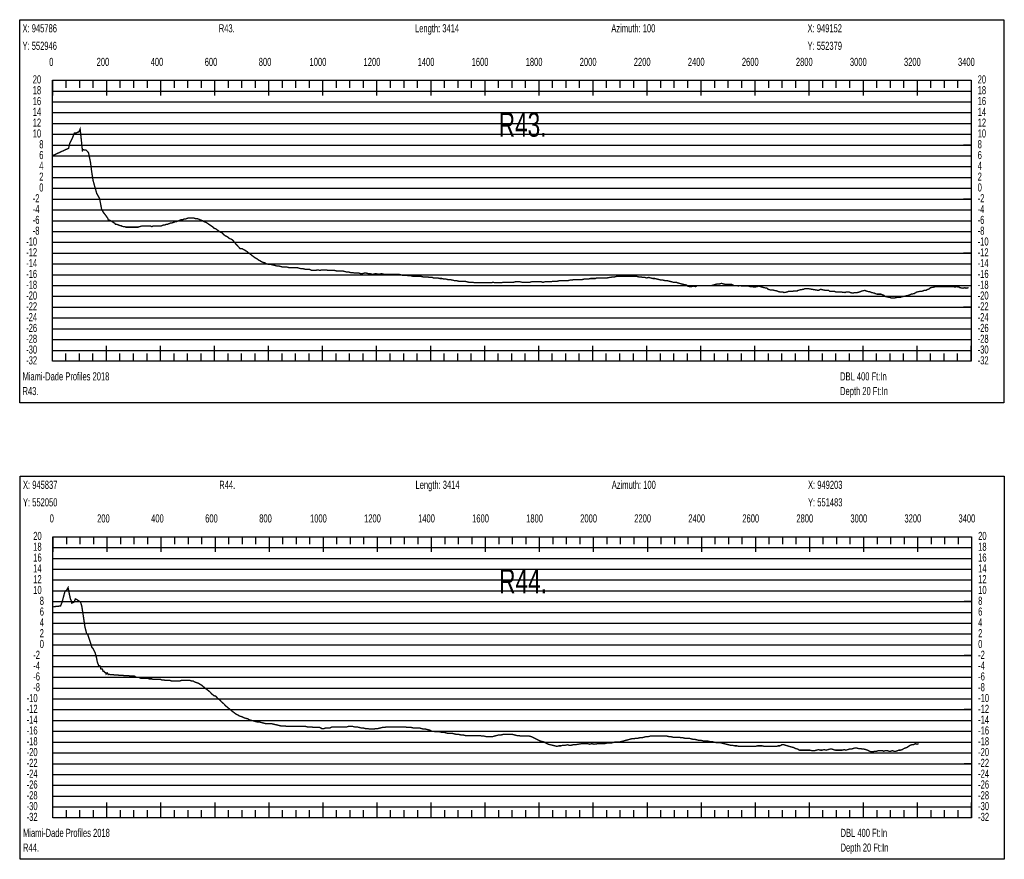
# Model space of a CAD drawing. Header units: inches. Extents: x 471865 to 538526, y 1054316 to 1102451.
# Tile 64 of 131: x 491361 to 495005, y 1079639 to 1082747. Entities that reach past the tile are written whole.
import ezdxf

# ---------------------------------------------------------------- set-up
doc = ezdxf.new("R2010")
doc.units = ezdxf.units.IN
doc.header["$MEASUREMENT"] = 0
for name, color, linetype in [('LABELS', 7, 'Continuous'), ('X_Gr1', 7, 'Continuous'), ('XSECTION', 7, 'Continuous')]:
    doc.layers.add(name, color=color, linetype=linetype)
doc.styles.get("Standard").update_dxf_attribs({"font": 'arial.ttf'})

msp = doc.modelspace()

# ---------------------------------------------------------------- linework, layer by layer
at = {"layer": 'X_Gr1', "color": 6, "linetype": 'Continuous', "lineweight": 18, "true_color": 0xff00ff, "transparency": 33554687, "const_width": 5}
for points in [[(491483.1, 1082243.9), (491483.1, 1082243.9), (491542, 1082270.9), (491546.1, 1082289.5), (491550.8, 1082298.4), (491556.4, 1082309.7), (491562.9, 1082327), (491571.9, 1082328.2), (491580, 1082332.2), (491584.6, 1082342), (491589.5, 1082297), (491593.1, 1082262.3), (491596.2, 1082266), (491600.7, 1082264.2), (491606.2, 1082264.7), (491611.3, 1082259.6), (491615.5, 1082254.9), (491622.8, 1082219.9), (491627.2, 1082185.3), (491632.4, 1082152), (491640.9, 1082121.3), (491646.2, 1082103.2), (491651.3, 1082094.4), (491656.8, 1082083.6), (491663.8, 1082047), (491668.8, 1082036.3), (491673.3, 1082030.3), (491681.4, 1082019.7), (491686.4, 1082012.4), (491688.9, 1082006.4), (491695.2, 1082003.8), (491701.5, 1082000.4), (491707.7, 1081996.6), (491713.8, 1081992.4), (491715.5, 1081988.9), (491721.9, 1081988.9), (491726.8, 1081986.9), (491731.5, 1081984.9), (491736.2, 1081984.9), (491738.4, 1081982.9), (491744.9, 1081980.9), (491749.2, 1081980.9), (491753.5, 1081978.9), (491757.8, 1081978.9), (491759.9, 1081978.9), (491766.6, 1081978.9), (491771.2, 1081978.9), (491776.1, 1081978.9), (491780.8, 1081978.9), (491783, 1081978.9), (491789.5, 1081978.9), (491794.2, 1081978.9), (491799, 1081978.9), (491803.4, 1081980.9), (491805.5, 1081980.9), (491812.2, 1081982.9), (491817.1, 1081982.9), (491821.2, 1081982.9), (491825.6, 1081982.9), (491830.5, 1081982.9), (491835.4, 1081982.9), (491840.4, 1081982.9), (491845.3, 1081982.9), (491849.8, 1081980.9), (491854.1, 1081982.9), (491858.8, 1081982.9), (491864, 1081982.9), (491869.1, 1081982.9), (491873.5, 1081982.9), (491878, 1081982.9), (491882.9, 1081982.9), (491888.1, 1081984.9), (491892.7, 1081986.9), (491897.3, 1081986.9), (491901.8, 1081988.9), (491906.4, 1081988.9), (491911.2, 1081990.9), (491915.9, 1081992.9), (491920.4, 1081994.9), (491925.5, 1081994.9), (491930.9, 1081996.9), (491935.9, 1081998.9), (491940.4, 1081998.9), (491944.9, 1082000.9), (491949.7, 1082002.9), (491954.6, 1082004.9), (491959.7, 1082006.9), (491964.6, 1082006.9), (491969.4, 1082008.9), (491974.2, 1082008.9), (491979.4, 1082010.9), (491984.9, 1082012.9), (491990.4, 1082012.9), (491995.7, 1082012.9), (492000.5, 1082012.9), (492005.3, 1082012.9), (492010.7, 1082010.9), (492016.5, 1082010.9), (492022.3, 1082008.9), (492027.5, 1082006.9), (492031.9, 1082004.9), (492037.3, 1082002.9), (492043.7, 1081998.9), (492050.2, 1081996.9), (492056.4, 1081992.9), (492062.1, 1081988.9), (492067.8, 1081984.9), (492074, 1081980.9), (492080.5, 1081974.9), (492086.4, 1081972.9), (492091.6, 1081968.9), (492097.1, 1081964.9), (492103, 1081960.9), (492108.1, 1081958.9), (492112.5, 1081954.9), (492116.9, 1081950.9), (492121.8, 1081946.9), (492126.5, 1081944.9), (492132.7, 1081940.9), (492137.1, 1081936.9), (492143.1, 1081934.9), (492149.6, 1081930.9), (492162.4, 1081914.9), (492170, 1081906.9), (492177.5, 1081898.9), (492184.7, 1081898.9), (492191.7, 1081894.9), (492199, 1081890.9), (492206.7, 1081884.9), (492214.6, 1081878.9), (492222.4, 1081872.9), (492230, 1081866.9), (492237.7, 1081862.9), (492245.5, 1081856.9), (492253.1, 1081852.9), (492260.5, 1081848.9), (492267.8, 1081846.9), (492275.2, 1081842.9), (492282.7, 1081840.9), (492290.5, 1081840.9), (492298.7, 1081838.9), (492306.6, 1081836.9), (492313.9, 1081834.9), (492321, 1081834.9), (492328.3, 1081832.9), (492336, 1081830.9), (492343.8, 1081830.9), (492351.4, 1081830.9), (492358.7, 1081828.9), (492365.7, 1081828.9), (492373, 1081828.9), (492380.4, 1081828.9), (492387.9, 1081828.9), (492395.7, 1081826.9), (492403.4, 1081824.9), (492410.7, 1081824.9), (492418.1, 1081822.9), (492425.9, 1081822.9), (492433.9, 1081822.9), (492441.6, 1081818.9), (492449, 1081818.9), (492456.1, 1081818.9), (492463.9, 1081820.9), (492472, 1081818.9), (492479.9, 1081820.9), (492490.7, 1081820.9), (492494.4, 1081820.9), (492502.1, 1081818.9), (492510.2, 1081818.9), (492518.2, 1081818.9), (492525.8, 1081818.9), (492533.2, 1081816.9), (492540.5, 1081816.9), (492548, 1081816.9), (492555.6, 1081816.9), (492563.4, 1081814.9), (492571.1, 1081812.9), (492578.5, 1081812.9), (492585.4, 1081810.9), (492592.7, 1081810.9), (492600.8, 1081808.9), (492609.1, 1081808.9), (492616.2, 1081808.9), (492622.6, 1081806.9), (492629.1, 1081806.9), (492636.4, 1081808.9), (492644, 1081808.9), (492651, 1081806.9), (492657.5, 1081806.9), (492663.9, 1081804.9), (492670.7, 1081804.9), (492677.8, 1081806.9), (492689, 1081804.9), (492692.7, 1081804.9), (492699.7, 1081806.9), (492707.1, 1081804.9), (492715.6, 1081804.9), (492724.1, 1081804.9), (492731.8, 1081804.9), (492738.9, 1081804.9), (492746, 1081804.9), (492753.8, 1081804.9), (492761.9, 1081804.9), (492770.1, 1081802.9), (492777.8, 1081800.9), (492785, 1081800.9), (492792.5, 1081800.9), (492800.5, 1081798.9), (492808.8, 1081798.9), (492816.7, 1081796.9), (492824.2, 1081796.9), (492831.5, 1081796.9), (492838.5, 1081796.9), (492845.9, 1081796.9), (492853.8, 1081794.9), (492861.9, 1081794.9), (492869.8, 1081794.9), (492877.3, 1081792.9), (492888.5, 1081792.9), (492892.3, 1081790.9), (492899.9, 1081790.9), (492907.8, 1081790.9), (492915.9, 1081788.9), (492923.7, 1081788.9), (492931, 1081786.9), (492938.2, 1081786.9), (492945.7, 1081784.9), (492953.8, 1081784.9), (492962.5, 1081782.9), (492970.7, 1081780.9), (492978.2, 1081780.9), (492985.3, 1081778.9), (492992.3, 1081778.9), (492999.7, 1081778.9), (493007.7, 1081778.9), (493015.6, 1081776.9), (493023.3, 1081774.9), (493030.6, 1081774.9), (493038, 1081774.9), (493045.5, 1081772.9), (493053.1, 1081772.9), (493060.8, 1081772.9), (493068.4, 1081772.9), (493076.1, 1081772.9), (493083.9, 1081772.9), (493094.5, 1081772.9), (493097.9, 1081772.9), (493105.1, 1081772.9), (493113, 1081774.9), (493121.1, 1081772.9), (493128.9, 1081772.9), (493136.2, 1081772.9), (493143, 1081772.9), (493150, 1081774.9), (493157.9, 1081774.9), (493166.5, 1081774.9), (493174.9, 1081774.9), (493182.1, 1081774.9), (493188.7, 1081774.9), (493195.7, 1081776.9), (493203.9, 1081776.9), (493212.6, 1081776.9), (493220.5, 1081774.9), (493227.6, 1081774.9), (493234.4, 1081774.9), (493241.7, 1081774.9), (493248.9, 1081774.9), (493255.8, 1081776.9), (493262.4, 1081776.9), (493269.2, 1081776.9), (493276.4, 1081776.9), (493283.7, 1081776.9), (493290.8, 1081776.9), (493297.8, 1081774.9), (493305.1, 1081776.9), (493312.8, 1081776.9), (493320.6, 1081776.9), (493327.9, 1081776.9), (493335.1, 1081778.9), (493342.6, 1081778.9), (493350.5, 1081778.9), (493358.5, 1081780.9), (493366.3, 1081780.9), (493374.1, 1081780.9), (493382.2, 1081780.9), (493390, 1081780.9), (493397.2, 1081782.9), (493404.4, 1081782.9), (493412.1, 1081784.9), (493420.1, 1081784.9), (493428, 1081784.9), (493435.6, 1081784.9), (493442.8, 1081784.9), (493450.2, 1081786.9), (493457.9, 1081786.9), (493465.7, 1081786.9), (493473.3, 1081788.9), (493480.7, 1081788.9), (493491.8, 1081788.9), (493495.4, 1081790.9), (493502.5, 1081790.9), (493510.1, 1081790.9), (493517.9, 1081790.9), (493526, 1081790.9), (493533.9, 1081790.9), (493544.8, 1081792.9), (493548.2, 1081792.9), (493555.3, 1081794.9), (493563.1, 1081794.9), (493570.9, 1081796.9), (493581.4, 1081796.9), (493584.9, 1081796.9), (493592, 1081796.9), (493599.3, 1081796.9), (493606.8, 1081796.9), (493614.3, 1081796.9), (493622, 1081796.9), (493629.2, 1081796.9), (493636.3, 1081796.9), (493644, 1081796.9), (493652, 1081794.9), (493659.9, 1081794.9), (493667.3, 1081792.9), (493674.6, 1081792.9), (493681.9, 1081790.9), (493689.2, 1081792.9), (493696.6, 1081790.9), (493704.2, 1081788.9), (493712, 1081788.9), (493720, 1081786.9), (493727.7, 1081784.9), (493735.1, 1081782.9), (493742.1, 1081782.9), (493749.4, 1081780.9), (493757.4, 1081780.9), (493765.6, 1081778.9), (493773.4, 1081776.9), (493780.2, 1081774.9), (493791.1, 1081774.9), (493795.1, 1081772.9), (493802.8, 1081770.9), (493810.4, 1081768.9), (493817.9, 1081766.9), (493828.7, 1081764.9), (493832.5, 1081760.9), (493840.1, 1081758.9), (493847.6, 1081758.9), (493854.8, 1081760.9), (493862.1, 1081758.9), (493869.7, 1081762.9), (493877.2, 1081762.9), (493884.6, 1081762.9), (493891.9, 1081762.9), (493899.3, 1081762.9), (493906.7, 1081762.9), (493914.2, 1081762.9), (493921.6, 1081762.9), (493928.7, 1081764.9), (493936, 1081766.9), (493943.7, 1081768.9), (493951.1, 1081768.9), (493958.3, 1081770.9), (493965.8, 1081768.9), (493973.5, 1081766.9), (493981, 1081766.9), (493988.2, 1081766.9), (493995.7, 1081766.9), (494003.8, 1081762.9), (494016.2, 1081762.9), (494020.1, 1081760.9), (494027.3, 1081762.9), (494034.5, 1081760.9), (494041.7, 1081760.9), (494053.5, 1081760.9), (494057.6, 1081760.9), (494065.1, 1081758.9), (494072, 1081758.9), (494078.8, 1081756.9), (494090.2, 1081758.9), (494094.5, 1081760.9), (494102.4, 1081758.9), (494109.8, 1081756.9), (494116.6, 1081754.9), (494127.1, 1081752.9), (494130.8, 1081748.9), (494138, 1081746.9), (494148.8, 1081746.9), (494152.6, 1081744.9), (494163.9, 1081742.9), (494167.6, 1081740.9), (494175, 1081738.9), (494186, 1081738.9), (494189.9, 1081736.9), (494201.4, 1081738.9), (494205.1, 1081740.9), (494212.1, 1081740.9), (494219.4, 1081740.9), (494227, 1081742.9), (494238.4, 1081742.9), (494242.1, 1081744.9), (494249.4, 1081746.9), (494261.5, 1081748.9), (494266, 1081750.9), (494278.4, 1081750.9), (494281.9, 1081750.9), (494305, 1081746.9), (494317.8, 1081744.9), (494324.9, 1081748.9), (494342.8, 1081744.9), (494355.3, 1081744.9), (494359.2, 1081740.9), (494366.4, 1081740.9), (494377.2, 1081740.9), (494381.1, 1081738.9), (494392.9, 1081738.9), (494400.7, 1081738.9), (494415.8, 1081736.9), (494419.7, 1081738.9), (494431.4, 1081738.9), (494435.5, 1081736.9), (494443.1, 1081734.9), (494453.7, 1081736.9), (494461.2, 1081736.9), (494468.7, 1081738.9), (494479.1, 1081742.9), (494489.4, 1081744.9), (494492.9, 1081742.9), (494500, 1081740.9), (494510.5, 1081738.9), (494513.6, 1081736.9), (494523.7, 1081734.9), (494527.4, 1081732.9), (494534.9, 1081730.9), (494542.2, 1081730.9), (494548.7, 1081730.9), (494558.5, 1081726.9), (494562.4, 1081722.9), (494570.4, 1081720.9), (494582.1, 1081718.9), (494585.6, 1081716.9), (494596.1, 1081716.9), (494599.8, 1081716.9), (494607.5, 1081718.9), (494619.9, 1081718.9), (494623.8, 1081720.9), (494635, 1081722.9), (494641.9, 1081724.9), (494645.3, 1081724.9), (494656.1, 1081728.9), (494660, 1081730.9), (494671.4, 1081732.9), (494681.2, 1081738.9), (494691.2, 1081740.9), (494699.3, 1081740.9), (494707.7, 1081744.9), (494715.1, 1081744.9), (494718.3, 1081746.9), (494727.9, 1081750.9), (494731.5, 1081754.9), (494743.3, 1081756.9), (494750.8, 1081758.9), (494754.2, 1081758.9), (494764.3, 1081758.9), (494768, 1081758.9), (494780.1, 1081758.9), (494788.1, 1081758.9), (494791.8, 1081758.9), (494802.1, 1081758.9), (494805.6, 1081758.9), (494816.5, 1081758.9), (494823.7, 1081756.9), (494827.1, 1081758.9), (494837.4, 1081756.9), (494841, 1081754.9), (494852.1, 1081752.9), (494859.4, 1081754.9), (494862.8, 1081752.9), (494872.8, 1081754.9)], [(491484.9, 1080574.6), (491484.9, 1080574.6), (491485, 1080574), (491512.1, 1080576.6), (491517.8, 1080590.8), (491524.3, 1080615.7), (491528.7, 1080630.9), (491535, 1080635.9), (491540, 1080644.9), (491544.3, 1080622.3), (491548.9, 1080601.9), (491551.9, 1080596.3), (491554, 1080587), (491562.6, 1080591.7), (491566.9, 1080602.7), (491572.3, 1080600.5), (491578.1, 1080596.3), (491585.8, 1080592.1), (491590.6, 1080577), (491597.3, 1080533.7), (491602.2, 1080499.8), (491608.4, 1080475.9), (491612.4, 1080471.6), (491625.2, 1080433.2), (491628.4, 1080422.8), (491632.2, 1080419.2), (491640.1, 1080404), (491645.4, 1080383.7), (491647.8, 1080370.8), (491652.7, 1080357), (491659, 1080353.8), (491661.3, 1080343.2), (491666.4, 1080343.8), (491669.7, 1080335.1), (491672.8, 1080335.2), (491676.2, 1080330.5), (491679.5, 1080329.9), (491680.8, 1080324.8), (491685, 1080329.1), (491688.7, 1080322.8), (491691.1, 1080323.3), (491697.4, 1080322.8), (491703.8, 1080322.3), (491710.1, 1080321.8), (491716.4, 1080321.3), (491722.7, 1080320.9), (491729.1, 1080320.4), (491735.4, 1080320), (491741.7, 1080319.6), (491748.1, 1080319.2), (491754.4, 1080318.8), (491760.7, 1080318.4), (491767.1, 1080318.1), (491773.4, 1080317.7), (491779.7, 1080317.3), (491785.4, 1080317), (491792.5, 1080313), (491796.4, 1080313), (491800.6, 1080313), (491805, 1080311), (491809.4, 1080309), (491813.6, 1080309), (491817.6, 1080309), (491821.5, 1080309), (491825.8, 1080309), (491830.2, 1080309), (491834.9, 1080309), (491840, 1080307), (491845.1, 1080307), (491850.1, 1080307), (491854.9, 1080305), (491859.5, 1080305), (491863.8, 1080305), (491868.3, 1080305), (491873, 1080305), (491877.7, 1080305), (491882, 1080305), (491886.5, 1080303), (491890.9, 1080303), (491895.4, 1080303), (491899.9, 1080301), (491904.4, 1080301), (491908.8, 1080301), (491913, 1080301), (491917.6, 1080301), (491922.7, 1080299), (491928, 1080299), (491933.3, 1080299), (491938, 1080299), (491942.5, 1080299), (491947.3, 1080299), (491952.6, 1080299), (491958.5, 1080301), (491964.1, 1080301), (491969.4, 1080301), (491974.5, 1080301), (491979.7, 1080301), (491985.4, 1080301), (491991.2, 1080301), (491997, 1080299), (492003, 1080299), (492009.2, 1080295), (492015.4, 1080293), (492021.7, 1080291), (492028.2, 1080287), (492034.9, 1080283), (492041.8, 1080277), (492057, 1080265), (492064.7, 1080259), (492072.1, 1080251), (492079.1, 1080245), (492086.3, 1080243), (492093.5, 1080235), (492101.1, 1080229), (492108.7, 1080221), (492116, 1080215), (492123.4, 1080207), (492130.6, 1080201), (492137.8, 1080195), (492145.1, 1080189), (492152.8, 1080183), (492160.7, 1080177), (492168.2, 1080173), (492175.7, 1080169), (492183.1, 1080167), (492190.4, 1080163), (492197.6, 1080161), (492204.7, 1080159), (492212.1, 1080155), (492219.5, 1080153), (492226.7, 1080151), (492234.2, 1080149), (492241.9, 1080147), (492249.5, 1080147), (492256.7, 1080145), (492264.1, 1080143), (492272.2, 1080141), (492286.6, 1080141), (492293.3, 1080141), (492301.1, 1080139), (492310, 1080137), (492318.5, 1080135), (492326.2, 1080133), (492333.9, 1080133), (492341.3, 1080133), (492348.7, 1080131), (492356.3, 1080131), (492364.4, 1080131), (492372.5, 1080131), (492380.1, 1080131), (492387.7, 1080131), (492395.3, 1080131), (492403, 1080131), (492410.9, 1080131), (492418.4, 1080131), (492425.7, 1080129), (492433.3, 1080129), (492441.3, 1080129), (492449.3, 1080127), (492456.6, 1080127), (492463.7, 1080127), (492471, 1080127), (492478.9, 1080123), (492486.8, 1080123), (492493.9, 1080125), (492501.2, 1080125), (492509, 1080125), (492517.1, 1080129), (492525.1, 1080129), (492532.6, 1080129), (492540.1, 1080129), (492547.6, 1080129), (492555.5, 1080129), (492563.6, 1080129), (492571.1, 1080129), (492578.1, 1080131), (492585.2, 1080131), (492593, 1080131), (492601, 1080129), (492609.4, 1080129), (492617.9, 1080127), (492625.5, 1080125), (492632.4, 1080125), (492639.8, 1080123), (492647.9, 1080123), (492656.4, 1080121), (492664.3, 1080121), (492671.6, 1080121), (492679.2, 1080123), (492687.2, 1080123), (492695.2, 1080125), (492703, 1080127), (492710.9, 1080127), (492718.6, 1080129), (492726, 1080129), (492733.5, 1080129), (492741.1, 1080129), (492749.2, 1080129), (492757.1, 1080129), (492764.4, 1080129), (492771.8, 1080129), (492779.7, 1080129), (492788, 1080129), (492796.1, 1080127), (492803.7, 1080127), (492810.8, 1080127), (492817.9, 1080125), (492825.5, 1080125), (492833.4, 1080125), (492841, 1080125), (492848.2, 1080123), (492855.3, 1080121), (492862.8, 1080121), (492870.8, 1080119), (492878.6, 1080117), (492886.1, 1080113), (492893.3, 1080113), (492900.2, 1080111), (492907.5, 1080111), (492915.3, 1080111), (492923.4, 1080109), (492931.3, 1080109), (492939, 1080107), (492946.9, 1080105), (492954.8, 1080105), (492962.8, 1080105), (492970.9, 1080103), (492979.2, 1080101), (492987.3, 1080101), (492994.9, 1080099), (493002.6, 1080099), (493010.4, 1080097), (493018.5, 1080097), (493026.7, 1080097), (493034.6, 1080097), (493042.2, 1080097), (493049.8, 1080097), (493057.3, 1080097), (493064.8, 1080097), (493072, 1080095), (493079.7, 1080095), (493087.8, 1080093), (493095.9, 1080093), (493103.3, 1080093), (493110.6, 1080093), (493117.9, 1080095), (493125.4, 1080097), (493133, 1080099), (493141.2, 1080099), (493149.3, 1080101), (493156.8, 1080101), (493163.6, 1080101), (493170.6, 1080101), (493178, 1080101), (493185.8, 1080101), (493193.9, 1080099), (493201.4, 1080097), (493208.5, 1080097), (493215.7, 1080095), (493223.4, 1080095), (493231.1, 1080095), (493239.1, 1080095), (493247.3, 1080095), (493255.4, 1080093), (493262.9, 1080089), (493270.6, 1080085), (493279, 1080081), (493287.3, 1080077), (493295.1, 1080075), (493302.2, 1080073), (493309.3, 1080069), (493316.8, 1080065), (493324.9, 1080063), (493333.3, 1080061), (493341.6, 1080059), (493349.3, 1080057), (493356.3, 1080059), (493363.4, 1080059), (493371.1, 1080061), (493379.5, 1080061), (493387.9, 1080063), (493395.3, 1080061), (493401.9, 1080061), (493408.8, 1080063), (493416.7, 1080063), (493440.7, 1080067), (493447.8, 1080067), (493455.3, 1080067), (493463.2, 1080067), (493470.9, 1080065), (493478.5, 1080067), (493486.3, 1080065), (493501.2, 1080067), (493508.6, 1080067), (493516.9, 1080067), (493525.5, 1080067), (493533.3, 1080069), (493540.9, 1080069), (493548.4, 1080069), (493555.9, 1080071), (493563.8, 1080073), (493571.9, 1080073), (493580, 1080073), (493587.8, 1080075), (493595.5, 1080077), (493603.1, 1080079), (493610.6, 1080081), (493618.2, 1080083), (493625.5, 1080085), (493632.9, 1080085), (493640.7, 1080087), (493648.5, 1080087), (493656.4, 1080089), (493664.1, 1080089), (493671.5, 1080091), (493678.8, 1080093), (493686.6, 1080093), (493694.5, 1080095), (493702.5, 1080095), (493710.6, 1080095), (493718.6, 1080095), (493726, 1080095), (493733, 1080095), (493740.2, 1080095), (493748.3, 1080095), (493756.7, 1080095), (493764.4, 1080093), (493771.3, 1080093), (493778.2, 1080091), (493793.8, 1080091), (493801.4, 1080091), (493808.5, 1080089), (493815.3, 1080089), (493822.5, 1080087), (493830.4, 1080087), (493838.6, 1080087), (493846.3, 1080085), (493853.3, 1080083), (493860.5, 1080083), (493868.2, 1080081), (493876.2, 1080079), (493884.2, 1080079), (493892, 1080077), (493899.2, 1080077), (493906.3, 1080077), (493913.9, 1080075), (493922.1, 1080075), (493930.4, 1080073), (493938.1, 1080071), (493945.3, 1080071), (493952.5, 1080071), (493960.1, 1080069), (493968, 1080067), (493976.2, 1080065), (493984.3, 1080063), (493991.9, 1080061), (493999.2, 1080061), (494007, 1080059), (494015.5, 1080059), (494023.7, 1080057), (494031.2, 1080057), (494038.4, 1080057), (494045.8, 1080057), (494053.4, 1080057), (494061.6, 1080057), (494069.7, 1080057), (494077, 1080057), (494083.7, 1080057), (494091.5, 1080059), (494100.1, 1080059), (494108.8, 1080059), (494116.5, 1080057), (494123.2, 1080057), (494130.2, 1080057), (494138.1, 1080057), (494146.6, 1080057), (494154.8, 1080057), (494161.9, 1080057), (494168.1, 1080059), (494174.5, 1080059), (494181.6, 1080063), (494188.9, 1080063), (494195.8, 1080061), (494202.5, 1080059), (494209.1, 1080057), (494216.3, 1080055), (494224.3, 1080053), (494232.2, 1080049), (494240, 1080047), (494247.2, 1080043), (494254.6, 1080043), (494262.8, 1080043), (494271, 1080043), (494278.6, 1080043), (494285.8, 1080043), (494293.6, 1080041), (494301.7, 1080041), (494309.8, 1080043), (494317.2, 1080045), (494324, 1080043), (494330.8, 1080043), (494338, 1080045), (494345.5, 1080043), (494352.9, 1080045), (494359.9, 1080047), (494366.5, 1080047), (494373.1, 1080045), (494380, 1080043), (494386.7, 1080043), (494392.9, 1080043), (494398.8, 1080043), (494405.4, 1080043), (494412.1, 1080045), (494418.9, 1080043), (494425.3, 1080045), (494432, 1080047), (494438.9, 1080047), (494445.7, 1080049), (494452, 1080051), (494458.3, 1080051), (494465.3, 1080049), (494472.5, 1080049), (494479.2, 1080047), (494485.8, 1080047), (494492.4, 1080045), (494499.3, 1080043), (494506.2, 1080039), (494512.6, 1080037), (494518.7, 1080037), (494524.9, 1080039), (494532, 1080039), (494539.1, 1080041), (494545.4, 1080041), (494554.4, 1080041), (494557.7, 1080039), (494565, 1080041), (494572.2, 1080041), (494578.5, 1080039), (494584.4, 1080039), (494590.6, 1080041), (494597.4, 1080039), (494603.8, 1080039), (494609.5, 1080041), (494615.1, 1080043), (494620.9, 1080043), (494627.3, 1080045), (494633.4, 1080049), (494638.8, 1080051), (494644.7, 1080053), (494650.7, 1080057), (494656.7, 1080061), (494662.9, 1080063), (494668.9, 1080063), (494675.4, 1080067), (494682, 1080065), (494688.1, 1080067)]]:
    msp.add_lwpolyline(points, dxfattribs=at)
at = {"layer": 'XSECTION', "color": 18, "linetype": 'Continuous', "true_color": 0x000000}
for points in [[(491360.9, 1082746.9), (495003.3, 1082746.9), (495003.3, 1081328.9), (491360.9, 1081328.9), (491360.9, 1082746.9)], [(491482.1, 1082522.9), (494882.1, 1082522.9), (494882.1, 1081482.9), (491482.1, 1081482.9), (491482.1, 1082522.9)], [(491482.1, 1082522.9), (491482.1, 1082466.5)], [(491482.1, 1082522.9), (491482.1, 1082466.5)], [(491482.1, 1082522.9), (491482.1, 1082494.9)], [(491482.1, 1082522.9), (491482.1, 1082494.9)], [(491532.1, 1082522.9), (491532.1, 1082494.9)], [(491582.1, 1082522.9), (491582.1, 1082494.9)], [(491632.1, 1082522.9), (491632.1, 1082494.9)], [(491682.1, 1082522.9), (491682.1, 1082466.5)], [(491682.1, 1082522.9), (491682.1, 1082494.9)], [(491732.1, 1082522.9), (491732.1, 1082494.9)], [(491782.1, 1082522.9), (491782.1, 1082494.9)], [(491832.1, 1082522.9), (491832.1, 1082494.9)], [(491882.1, 1082522.9), (491882.1, 1082466.5)], [(491882.1, 1082522.9), (491882.1, 1082494.9)], [(491932.1, 1082522.9), (491932.1, 1082494.9)], [(491982.1, 1082522.9), (491982.1, 1082494.9)], [(492032.1, 1082522.9), (492032.1, 1082494.9)], [(492082.1, 1082522.9), (492082.1, 1082466.5)], [(492082.1, 1082522.9), (492082.1, 1082494.9)], [(492132.1, 1082522.9), (492132.1, 1082494.9)], [(492182.1, 1082522.9), (492182.1, 1082494.9)], [(492232.1, 1082522.9), (492232.1, 1082494.9)], [(492282.1, 1082522.9), (492282.1, 1082466.5)], [(492282.1, 1082522.9), (492282.1, 1082494.9)], [(492332.1, 1082522.9), (492332.1, 1082494.9)], [(492382.1, 1082522.9), (492382.1, 1082494.9)], [(492432.1, 1082522.9), (492432.1, 1082494.9)], [(492482.1, 1082522.9), (492482.1, 1082466.5)], [(492482.1, 1082522.9), (492482.1, 1082494.9)], [(492532.1, 1082522.9), (492532.1, 1082494.9)], [(492582.1, 1082522.9), (492582.1, 1082494.9)], [(492632.1, 1082522.9), (492632.1, 1082494.9)], [(492682.1, 1082522.9), (492682.1, 1082466.5)], [(492682.1, 1082522.9), (492682.1, 1082494.9)], [(492732.1, 1082522.9), (492732.1, 1082494.9)], [(492782.1, 1082522.9), (492782.1, 1082494.9)], [(492832.1, 1082522.9), (492832.1, 1082494.9)], [(492882.1, 1082522.9), (492882.1, 1082466.5)], [(492882.1, 1082522.9), (492882.1, 1082494.9)], [(492932.1, 1082522.9), (492932.1, 1082494.9)], [(492982.1, 1082522.9), (492982.1, 1082494.9)], [(493032.1, 1082522.9), (493032.1, 1082494.9)], [(493082.1, 1082522.9), (493082.1, 1082466.5)], [(493082.1, 1082522.9), (493082.1, 1082494.9)], [(493132.1, 1082522.9), (493132.1, 1082494.9)], [(493182.1, 1082522.9), (493182.1, 1082494.9)], [(493232.1, 1082522.9), (493232.1, 1082494.9)], [(493282.1, 1082522.9), (493282.1, 1082466.5)], [(493282.1, 1082522.9), (493282.1, 1082494.9)], [(493332.1, 1082522.9), (493332.1, 1082494.9)], [(493382.1, 1082522.9), (493382.1, 1082494.9)], [(493432.1, 1082522.9), (493432.1, 1082494.9)], [(493482.1, 1082522.9), (493482.1, 1082466.5)], [(493482.1, 1082522.9), (493482.1, 1082494.9)], [(493532.1, 1082522.9), (493532.1, 1082494.9)], [(493582.1, 1082522.9), (493582.1, 1082494.9)], [(493632.1, 1082522.9), (493632.1, 1082494.9)], [(493682.1, 1082522.9), (493682.1, 1082466.5)], [(493682.1, 1082522.9), (493682.1, 1082494.9)], [(493732.1, 1082522.9), (493732.1, 1082494.9)], [(493782.1, 1082522.9), (493782.1, 1082494.9)], [(493832.1, 1082522.9), (493832.1, 1082494.9)], [(493882.1, 1082522.9), (493882.1, 1082466.5)], [(493882.1, 1082522.9), (493882.1, 1082494.9)], [(493932.1, 1082522.9), (493932.1, 1082494.9)], [(493982.1, 1082522.9), (493982.1, 1082494.9)], [(494032.1, 1082522.9), (494032.1, 1082494.9)], [(494082.1, 1082522.9), (494082.1, 1082466.5)], [(494082.1, 1082522.9), (494082.1, 1082494.9)], [(494132.1, 1082522.9), (494132.1, 1082494.9)], [(494182.1, 1082522.9), (494182.1, 1082494.9)], [(494232.1, 1082522.9), (494232.1, 1082494.9)], [(494282.1, 1082522.9), (494282.1, 1082466.5)], [(494282.1, 1082522.9), (494282.1, 1082494.9)], [(494332.1, 1082522.9), (494332.1, 1082494.9)], [(494382.1, 1082522.9), (494382.1, 1082494.9)], [(494432.1, 1082522.9), (494432.1, 1082494.9)], [(494482.1, 1082522.9), (494482.1, 1082466.5)], [(494482.1, 1082522.9), (494482.1, 1082494.9)], [(494532.1, 1082522.9), (494532.1, 1082494.9)], [(494582.1, 1082522.9), (494582.1, 1082494.9)], [(494632.1, 1082522.9), (494632.1, 1082494.9)], [(494682.1, 1082522.9), (494682.1, 1082466.5)], [(494682.1, 1082522.9), (494682.1, 1082494.9)], [(494732.1, 1082522.9), (494732.1, 1082494.9)], [(494782.1, 1082522.9), (494782.1, 1082494.9)], [(494832.1, 1082522.9), (494832.1, 1082494.9)], [(494882.1, 1082522.9), (494882.1, 1082466.5)], [(494882.1, 1082522.9), (494882.1, 1082494.9)], [(491482.1, 1082282.9), (491510.1, 1082282.9)], [(494882.1, 1082282.9), (494854.1, 1082282.9)], [(491482.1, 1082082.9), (491510.1, 1082082.9)], [(494882.1, 1082082.9), (494854.1, 1082082.9)], [(491482.1, 1081882.9), (491510.1, 1081882.9)], [(494882.1, 1081882.9), (494854.1, 1081882.9)], [(491482.1, 1081682.9), (491510.1, 1081682.9)], [(494882.1, 1081682.9), (494854.1, 1081682.9)], [(491482.1, 1081482.9), (491482.1, 1081539.3)], [(491482.1, 1081482.9), (491482.1, 1081539.3)], [(491682.1, 1081482.9), (491682.1, 1081539.3)], [(491882.1, 1081482.9), (491882.1, 1081539.3)], [(492082.1, 1081482.9), (492082.1, 1081539.3)], [(492282.1, 1081482.9), (492282.1, 1081539.3)], [(492482.1, 1081482.9), (492482.1, 1081539.3)], [(492682.1, 1081482.9), (492682.1, 1081539.3)], [(492882.1, 1081482.9), (492882.1, 1081539.3)], [(493082.1, 1081482.9), (493082.1, 1081539.3)], [(493282.1, 1081482.9), (493282.1, 1081539.3)], [(493482.1, 1081482.9), (493482.1, 1081539.3)], [(493682.1, 1081482.9), (493682.1, 1081539.3)], [(493882.1, 1081482.9), (493882.1, 1081539.3)], [(494082.1, 1081482.9), (494082.1, 1081539.3)], [(494282.1, 1081482.9), (494282.1, 1081539.3)], [(494482.1, 1081482.9), (494482.1, 1081539.3)], [(494682.1, 1081482.9), (494682.1, 1081539.3)], [(494882.1, 1081482.9), (494882.1, 1081539.3)], [(491482.1, 1081482.9), (491482.1, 1081510.9)], [(491482.1, 1081482.9), (491482.1, 1081510.9)], [(491532.1, 1081482.9), (491532.1, 1081510.9)], [(491582.1, 1081482.9), (491582.1, 1081510.9)], [(491632.1, 1081482.9), (491632.1, 1081510.9)], [(491682.1, 1081482.9), (491682.1, 1081510.9)], [(491732.1, 1081482.9), (491732.1, 1081510.9)], [(491782.1, 1081482.9), (491782.1, 1081510.9)], [(491832.1, 1081482.9), (491832.1, 1081510.9)], [(491882.1, 1081482.9), (491882.1, 1081510.9)], [(491932.1, 1081482.9), (491932.1, 1081510.9)], [(491982.1, 1081482.9), (491982.1, 1081510.9)], [(492032.1, 1081482.9), (492032.1, 1081510.9)], [(492082.1, 1081482.9), (492082.1, 1081510.9)], [(492132.1, 1081482.9), (492132.1, 1081510.9)], [(492182.1, 1081482.9), (492182.1, 1081510.9)], [(492232.1, 1081482.9), (492232.1, 1081510.9)], [(492282.1, 1081482.9), (492282.1, 1081510.9)], [(492332.1, 1081482.9), (492332.1, 1081510.9)], [(492382.1, 1081482.9), (492382.1, 1081510.9)], [(492432.1, 1081482.9), (492432.1, 1081510.9)], [(492482.1, 1081482.9), (492482.1, 1081510.9)], [(492532.1, 1081482.9), (492532.1, 1081510.9)], [(492582.1, 1081482.9), (492582.1, 1081510.9)], [(492632.1, 1081482.9), (492632.1, 1081510.9)], [(492682.1, 1081482.9), (492682.1, 1081510.9)], [(492732.1, 1081482.9), (492732.1, 1081510.9)], [(492782.1, 1081482.9), (492782.1, 1081510.9)], [(492832.1, 1081482.9), (492832.1, 1081510.9)], [(492882.1, 1081482.9), (492882.1, 1081510.9)], [(492932.1, 1081482.9), (492932.1, 1081510.9)], [(492982.1, 1081482.9), (492982.1, 1081510.9)], [(493032.1, 1081482.9), (493032.1, 1081510.9)], [(493082.1, 1081482.9), (493082.1, 1081510.9)], [(493132.1, 1081482.9), (493132.1, 1081510.9)], [(493182.1, 1081482.9), (493182.1, 1081510.9)], [(493232.1, 1081482.9), (493232.1, 1081510.9)], [(493282.1, 1081482.9), (493282.1, 1081510.9)], [(493332.1, 1081482.9), (493332.1, 1081510.9)], [(493382.1, 1081482.9), (493382.1, 1081510.9)], [(493432.1, 1081482.9), (493432.1, 1081510.9)], [(493482.1, 1081482.9), (493482.1, 1081510.9)], [(493532.1, 1081482.9), (493532.1, 1081510.9)], [(493582.1, 1081482.9), (493582.1, 1081510.9)], [(493632.1, 1081482.9), (493632.1, 1081510.9)], [(493682.1, 1081482.9), (493682.1, 1081510.9)], [(493732.1, 1081482.9), (493732.1, 1081510.9)], [(493782.1, 1081482.9), (493782.1, 1081510.9)], [(493832.1, 1081482.9), (493832.1, 1081510.9)], [(493882.1, 1081482.9), (493882.1, 1081510.9)], [(493932.1, 1081482.9), (493932.1, 1081510.9)], [(493982.1, 1081482.9), (493982.1, 1081510.9)], [(494032.1, 1081482.9), (494032.1, 1081510.9)], [(494082.1, 1081482.9), (494082.1, 1081510.9)], [(494132.1, 1081482.9), (494132.1, 1081510.9)], [(494182.1, 1081482.9), (494182.1, 1081510.9)], [(494232.1, 1081482.9), (494232.1, 1081510.9)], [(494282.1, 1081482.9), (494282.1, 1081510.9)], [(494332.1, 1081482.9), (494332.1, 1081510.9)], [(494382.1, 1081482.9), (494382.1, 1081510.9)], [(494432.1, 1081482.9), (494432.1, 1081510.9)], [(494482.1, 1081482.9), (494482.1, 1081510.9)], [(494532.1, 1081482.9), (494532.1, 1081510.9)], [(494582.1, 1081482.9), (494582.1, 1081510.9)], [(494632.1, 1081482.9), (494632.1, 1081510.9)], [(494682.1, 1081482.9), (494682.1, 1081510.9)], [(494732.1, 1081482.9), (494732.1, 1081510.9)], [(494782.1, 1081482.9), (494782.1, 1081510.9)], [(494832.1, 1081482.9), (494832.1, 1081510.9)], [(494882.1, 1081482.9), (494882.1, 1081510.9)], [(491362.7, 1081057), (495005.1, 1081057), (495005.1, 1079639), (491362.7, 1079639), (491362.7, 1081057)], [(491483.9, 1080833), (494883.9, 1080833), (494883.9, 1079793), (491483.9, 1079793), (491483.9, 1080833)], [(491483.9, 1080833), (491483.9, 1080776.6)], [(491483.9, 1080833), (491483.9, 1080776.6)], [(491483.9, 1080833), (491483.9, 1080805)], [(491483.9, 1080833), (491483.9, 1080805)], [(491533.9, 1080833), (491533.9, 1080805)], [(491583.9, 1080833), (491583.9, 1080805)], [(491633.9, 1080833), (491633.9, 1080805)], [(491683.9, 1080833), (491683.9, 1080776.6)], [(491683.9, 1080833), (491683.9, 1080805)], [(491733.9, 1080833), (491733.9, 1080805)], [(491783.9, 1080833), (491783.9, 1080805)], [(491833.9, 1080833), (491833.9, 1080805)], [(491883.9, 1080833), (491883.9, 1080776.6)], [(491883.9, 1080833), (491883.9, 1080805)], [(491933.9, 1080833), (491933.9, 1080805)], [(491983.9, 1080833), (491983.9, 1080805)], [(492033.9, 1080833), (492033.9, 1080805)], [(492083.9, 1080833), (492083.9, 1080776.6)], [(492083.9, 1080833), (492083.9, 1080805)], [(492133.9, 1080833), (492133.9, 1080805)], [(492183.9, 1080833), (492183.9, 1080805)], [(492233.9, 1080833), (492233.9, 1080805)], [(492283.9, 1080833), (492283.9, 1080776.6)], [(492283.9, 1080833), (492283.9, 1080805)], [(492333.9, 1080833), (492333.9, 1080805)], [(492383.9, 1080833), (492383.9, 1080805)], [(492433.9, 1080833), (492433.9, 1080805)], [(492483.9, 1080833), (492483.9, 1080776.6)], [(492483.9, 1080833), (492483.9, 1080805)], [(492533.9, 1080833), (492533.9, 1080805)], [(492583.9, 1080833), (492583.9, 1080805)], [(492633.9, 1080833), (492633.9, 1080805)], [(492683.9, 1080833), (492683.9, 1080776.6)], [(492683.9, 1080833), (492683.9, 1080805)], [(492733.9, 1080833), (492733.9, 1080805)], [(492783.9, 1080833), (492783.9, 1080805)], [(492833.9, 1080833), (492833.9, 1080805)], [(492883.9, 1080833), (492883.9, 1080776.6)], [(492883.9, 1080833), (492883.9, 1080805)], [(492933.9, 1080833), (492933.9, 1080805)], [(492983.9, 1080833), (492983.9, 1080805)], [(493033.9, 1080833), (493033.9, 1080805)], [(493083.9, 1080833), (493083.9, 1080776.6)], [(493083.9, 1080833), (493083.9, 1080805)], [(493133.9, 1080833), (493133.9, 1080805)], [(493183.9, 1080833), (493183.9, 1080805)], [(493233.9, 1080833), (493233.9, 1080805)], [(493283.9, 1080833), (493283.9, 1080776.6)], [(493283.9, 1080833), (493283.9, 1080805)], [(493333.9, 1080833), (493333.9, 1080805)], [(493383.9, 1080833), (493383.9, 1080805)], [(493433.9, 1080833), (493433.9, 1080805)], [(493483.9, 1080833), (493483.9, 1080776.6)], [(493483.9, 1080833), (493483.9, 1080805)], [(493533.9, 1080833), (493533.9, 1080805)], [(493583.9, 1080833), (493583.9, 1080805)], [(493633.9, 1080833), (493633.9, 1080805)], [(493683.9, 1080833), (493683.9, 1080776.6)], [(493683.9, 1080833), (493683.9, 1080805)], [(493733.9, 1080833), (493733.9, 1080805)], [(493783.9, 1080833), (493783.9, 1080805)], [(493833.9, 1080833), (493833.9, 1080805)], [(493883.9, 1080833), (493883.9, 1080776.6)], [(493883.9, 1080833), (493883.9, 1080805)], [(493933.9, 1080833), (493933.9, 1080805)], [(493983.9, 1080833), (493983.9, 1080805)], [(494033.9, 1080833), (494033.9, 1080805)], [(494083.9, 1080833), (494083.9, 1080776.6)], [(494083.9, 1080833), (494083.9, 1080805)], [(494133.9, 1080833), (494133.9, 1080805)], [(494183.9, 1080833), (494183.9, 1080805)], [(494233.9, 1080833), (494233.9, 1080805)], [(494283.9, 1080833), (494283.9, 1080776.6)], [(494283.9, 1080833), (494283.9, 1080805)], [(494333.9, 1080833), (494333.9, 1080805)], [(494383.9, 1080833), (494383.9, 1080805)], [(494433.9, 1080833), (494433.9, 1080805)], [(494483.9, 1080833), (494483.9, 1080776.6)], [(494483.9, 1080833), (494483.9, 1080805)], [(494533.9, 1080833), (494533.9, 1080805)], [(494583.9, 1080833), (494583.9, 1080805)], [(494633.9, 1080833), (494633.9, 1080805)], [(494683.9, 1080833), (494683.9, 1080776.6)], [(494683.9, 1080833), (494683.9, 1080805)], [(494733.9, 1080833), (494733.9, 1080805)], [(494783.9, 1080833), (494783.9, 1080805)], [(494833.9, 1080833), (494833.9, 1080805)], [(494883.9, 1080833), (494883.9, 1080776.6)], [(494883.9, 1080833), (494883.9, 1080805)], [(491483.9, 1080593), (491511.9, 1080593)], [(494883.9, 1080593), (494855.9, 1080593)], [(491483.9, 1080393), (491511.9, 1080393)], [(494883.9, 1080393), (494855.9, 1080393)], [(491483.9, 1080193), (491511.9, 1080193)], [(494883.9, 1080193), (494855.9, 1080193)], [(491483.9, 1079993), (491511.9, 1079993)], [(494883.9, 1079993), (494855.9, 1079993)], [(491483.9, 1079793), (491483.9, 1079849.4)], [(491483.9, 1079793), (491483.9, 1079849.4)], [(491683.9, 1079793), (491683.9, 1079849.4)], [(491883.9, 1079793), (491883.9, 1079849.4)], [(492083.9, 1079793), (492083.9, 1079849.4)], [(492283.9, 1079793), (492283.9, 1079849.4)], [(492483.9, 1079793), (492483.9, 1079849.4)], [(492683.9, 1079793), (492683.9, 1079849.4)], [(492883.9, 1079793), (492883.9, 1079849.4)], [(493083.9, 1079793), (493083.9, 1079849.4)], [(493283.9, 1079793), (493283.9, 1079849.4)], [(493483.9, 1079793), (493483.9, 1079849.4)], [(493683.9, 1079793), (493683.9, 1079849.4)], [(493883.9, 1079793), (493883.9, 1079849.4)], [(494083.9, 1079793), (494083.9, 1079849.4)], [(494283.9, 1079793), (494283.9, 1079849.4)], [(494483.9, 1079793), (494483.9, 1079849.4)], [(494683.9, 1079793), (494683.9, 1079849.4)], [(494883.9, 1079793), (494883.9, 1079849.4)], [(491483.9, 1079793), (491483.9, 1079821)], [(491483.9, 1079793), (491483.9, 1079821)], [(491533.9, 1079793), (491533.9, 1079821)], [(491583.9, 1079793), (491583.9, 1079821)], [(491633.9, 1079793), (491633.9, 1079821)], [(491683.9, 1079793), (491683.9, 1079821)], [(491733.9, 1079793), (491733.9, 1079821)], [(491783.9, 1079793), (491783.9, 1079821)], [(491833.9, 1079793), (491833.9, 1079821)], [(491883.9, 1079793), (491883.9, 1079821)], [(491933.9, 1079793), (491933.9, 1079821)], [(491983.9, 1079793), (491983.9, 1079821)], [(492033.9, 1079793), (492033.9, 1079821)], [(492083.9, 1079793), (492083.9, 1079821)], [(492133.9, 1079793), (492133.9, 1079821)], [(492183.9, 1079793), (492183.9, 1079821)], [(492233.9, 1079793), (492233.9, 1079821)], [(492283.9, 1079793), (492283.9, 1079821)], [(492333.9, 1079793), (492333.9, 1079821)], [(492383.9, 1079793), (492383.9, 1079821)], [(492433.9, 1079793), (492433.9, 1079821)], [(492483.9, 1079793), (492483.9, 1079821)], [(492533.9, 1079793), (492533.9, 1079821)], [(492583.9, 1079793), (492583.9, 1079821)], [(492633.9, 1079793), (492633.9, 1079821)], [(492683.9, 1079793), (492683.9, 1079821)], [(492733.9, 1079793), (492733.9, 1079821)], [(492783.9, 1079793), (492783.9, 1079821)], [(492833.9, 1079793), (492833.9, 1079821)], [(492883.9, 1079793), (492883.9, 1079821)], [(492933.9, 1079793), (492933.9, 1079821)], [(492983.9, 1079793), (492983.9, 1079821)], [(493033.9, 1079793), (493033.9, 1079821)], [(493083.9, 1079793), (493083.9, 1079821)], [(493133.9, 1079793), (493133.9, 1079821)], [(493183.9, 1079793), (493183.9, 1079821)], [(493233.9, 1079793), (493233.9, 1079821)], [(493283.9, 1079793), (493283.9, 1079821)], [(493333.9, 1079793), (493333.9, 1079821)], [(493383.9, 1079793), (493383.9, 1079821)], [(493433.9, 1079793), (493433.9, 1079821)], [(493483.9, 1079793), (493483.9, 1079821)], [(493533.9, 1079793), (493533.9, 1079821)], [(493583.9, 1079793), (493583.9, 1079821)], [(493633.9, 1079793), (493633.9, 1079821)], [(493683.9, 1079793), (493683.9, 1079821)], [(493733.9, 1079793), (493733.9, 1079821)], [(493783.9, 1079793), (493783.9, 1079821)], [(493833.9, 1079793), (493833.9, 1079821)], [(493883.9, 1079793), (493883.9, 1079821)], [(493933.9, 1079793), (493933.9, 1079821)], [(493983.9, 1079793), (493983.9, 1079821)], [(494033.9, 1079793), (494033.9, 1079821)], [(494083.9, 1079793), (494083.9, 1079821)], [(494133.9, 1079793), (494133.9, 1079821)], [(494183.9, 1079793), (494183.9, 1079821)], [(494233.9, 1079793), (494233.9, 1079821)], [(494283.9, 1079793), (494283.9, 1079821)], [(494333.9, 1079793), (494333.9, 1079821)], [(494383.9, 1079793), (494383.9, 1079821)], [(494433.9, 1079793), (494433.9, 1079821)], [(494483.9, 1079793), (494483.9, 1079821)], [(494533.9, 1079793), (494533.9, 1079821)], [(494583.9, 1079793), (494583.9, 1079821)], [(494633.9, 1079793), (494633.9, 1079821)], [(494683.9, 1079793), (494683.9, 1079821)], [(494733.9, 1079793), (494733.9, 1079821)], [(494783.9, 1079793), (494783.9, 1079821)], [(494833.9, 1079793), (494833.9, 1079821)], [(494883.9, 1079793), (494883.9, 1079821)]]:
    msp.add_lwpolyline(points, dxfattribs=at)
at = {"layer": 'XSECTION', "color": 18, "true_color": 0x000000}
for points in [[(491482.1, 1082482.9), (494882.1, 1082482.9)], [(491482.1, 1082442.9), (494882.1, 1082442.9)], [(491482.1, 1082402.9), (494882.1, 1082402.9)], [(491482.1, 1082362.9), (494882.1, 1082362.9)], [(491482.1, 1082322.9), (494882.1, 1082322.9)], [(491482.1, 1082282.9), (494882.1, 1082282.9)], [(491482.1, 1082242.9), (494882.1, 1082242.9)], [(491482.1, 1082202.9), (494882.1, 1082202.9)], [(491482.1, 1082162.9), (494882.1, 1082162.9)], [(491482.1, 1082122.9), (494882.1, 1082122.9)], [(491482.1, 1082082.9), (494882.1, 1082082.9)], [(491482.1, 1082042.9), (494882.1, 1082042.9)], [(491482.1, 1082002.9), (494882.1, 1082002.9)], [(491482.1, 1081962.9), (494882.1, 1081962.9)], [(491482.1, 1081922.9), (494882.1, 1081922.9)], [(491482.1, 1081882.9), (494882.1, 1081882.9)], [(491482.1, 1081842.9), (494882.1, 1081842.9)], [(491482.1, 1081802.9), (494882.1, 1081802.9)], [(491482.1, 1081762.9), (494882.1, 1081762.9)], [(491482.1, 1081722.9), (494882.1, 1081722.9)], [(491482.1, 1081682.9), (494882.1, 1081682.9)], [(491482.1, 1081642.9), (494882.1, 1081642.9)], [(491482.1, 1081602.9), (494882.1, 1081602.9)], [(491482.1, 1081562.9), (494882.1, 1081562.9)], [(491482.1, 1081522.9), (494882.1, 1081522.9)], [(491483.9, 1080793), (494883.9, 1080793)], [(491483.9, 1080753), (494883.9, 1080753)], [(491483.9, 1080713), (494883.9, 1080713)], [(491483.9, 1080673), (494883.9, 1080673)], [(491483.9, 1080633), (494883.9, 1080633)], [(491483.9, 1080593), (494883.9, 1080593)], [(491483.9, 1080553), (494883.9, 1080553)], [(491483.9, 1080513), (494883.9, 1080513)], [(491483.9, 1080473), (494883.9, 1080473)], [(491483.9, 1080433), (494883.9, 1080433)], [(491483.9, 1080393), (494883.9, 1080393)], [(491483.9, 1080353), (494883.9, 1080353)], [(491483.9, 1080313), (494883.9, 1080313)], [(491483.9, 1080273), (494883.9, 1080273)], [(491483.9, 1080233), (494883.9, 1080233)], [(491483.9, 1080193), (494883.9, 1080193)], [(491483.9, 1080153), (494883.9, 1080153)], [(491483.9, 1080113), (494883.9, 1080113)], [(491483.9, 1080073), (494883.9, 1080073)], [(491483.9, 1080033), (494883.9, 1080033)], [(491483.9, 1079993), (494883.9, 1079993)], [(491483.9, 1079953), (494883.9, 1079953)], [(491483.9, 1079913), (494883.9, 1079913)], [(491483.9, 1079873), (494883.9, 1079873)], [(491483.9, 1079833), (494883.9, 1079833)]]:
    msp.add_lwpolyline(points, dxfattribs=at)

# ---------------------------------------------------------------- texts
at = {"layer": 'LABELS', "color": 18, "true_color": 0x000000, "width": 0.666667}
for s, height, p in [('X: 945786', 30, (491371.3, 1082700.1)), ('R43.', 30, (492097.7, 1082700.1)), ('Length: 3414', 30, (492824.1, 1082700.1)), ('Azimuth: 100', 30, (493550.5, 1082700.1)), ('X: 949152', 30, (494276.9, 1082700.1)), ('Y: 552946', 30, (491371.3, 1082635.3)), ('Y: 552379', 30, (494276.9, 1082635.3)), ('0', 30, (491470.1, 1082575.7)), ('0', 30, (491470.1, 1082575.7)), ('200', 30, (491645.7, 1082575.7)), ('400', 30, (491845.7, 1082575.7)), ('600', 30, (492045.7, 1082575.7)), ('800', 30, (492245.7, 1082575.7)), ('1000', 30, (492433.7, 1082575.7)), ('1200', 30, (492633.7, 1082575.7)), ('1400', 30, (492833.7, 1082575.7)), ('1600', 30, (493033.7, 1082575.7)), ('1800', 30, (493233.7, 1082575.7)), ('2000', 30, (493433.7, 1082575.7)), ('2200', 30, (493633.7, 1082575.7)), ('2400', 30, (493833.7, 1082575.7)), ('2600', 30, (494033.7, 1082575.7)), ('2800', 30, (494233.7, 1082575.7)), ('3000', 30, (494433.7, 1082575.7)), ('3200', 30, (494633.7, 1082575.7)), ('3400', 30, (494833.7, 1082575.7)), ('20', 30, (491409.3, 1082510.9)), ('20', 30, (494906.5, 1082510.9)), ('18', 30, (491409.3, 1082470.9)), ('18', 30, (494906.5, 1082470.9)), ('16', 30, (491409.3, 1082430.9)), ('16', 30, (494906.5, 1082430.9)), ('14', 30, (491409.3, 1082390.9)), ('R43.', 90, (493133.7, 1082313.7)), ('14', 30, (494906.5, 1082390.9)), ('12', 30, (491409.3, 1082350.9)), ('12', 30, (494906.5, 1082350.9)), ('10', 30, (491409.3, 1082310.9)), ('10', 30, (494906.5, 1082310.9)), ('8', 30, (491433.3, 1082270.9)), ('8', 30, (494906.5, 1082270.9)), ('6', 30, (491433.3, 1082230.9)), ('6', 30, (494906.5, 1082230.9)), ('4', 30, (491433.3, 1082190.9)), ('4', 30, (494906.5, 1082190.9)), ('2', 30, (491433.3, 1082150.9)), ('2', 30, (494906.5, 1082150.9)), ('0', 30, (491433.3, 1082110.9)), ('0', 30, (494906.5, 1082110.9)), ('-2', 30, (491409.3, 1082070.9)), ('-2', 30, (494906.5, 1082070.9)), ('-4', 30, (491409.3, 1082030.9)), ('-4', 30, (494906.5, 1082030.9)), ('-6', 30, (491409.3, 1081990.9)), ('-6', 30, (494906.5, 1081990.9)), ('-8', 30, (491409.3, 1081950.9)), ('-8', 30, (494906.5, 1081950.9)), ('-10', 30, (491384.9, 1081910.9)), ('-10', 30, (494906.5, 1081910.9)), ('-12', 30, (491384.9, 1081870.9)), ('-12', 30, (494906.5, 1081870.9)), ('-14', 30, (491384.9, 1081830.9)), ('-14', 30, (494906.5, 1081830.9)), ('-16', 30, (491384.9, 1081790.9)), ('-16', 30, (494906.5, 1081790.9)), ('-18', 30, (491384.9, 1081750.9)), ('-18', 30, (494906.5, 1081750.9)), ('-20', 30, (491384.9, 1081710.9)), ('-20', 30, (494906.5, 1081710.9)), ('-22', 30, (491384.9, 1081670.9)), ('-22', 30, (494906.5, 1081670.9)), ('-24', 30, (491384.9, 1081630.9)), ('-24', 30, (494906.5, 1081630.9)), ('-26', 30, (491384.9, 1081590.9)), ('-26', 30, (494906.5, 1081590.9)), ('-28', 30, (491384.9, 1081550.9)), ('-28', 30, (494906.5, 1081550.9)), ('-30', 30, (491384.9, 1081510.9)), ('-30', 30, (494906.5, 1081510.9)), ('-32', 30, (491384.9, 1081470.9)), ('-32', 30, (494906.5, 1081470.9)), ('Miami-Dade Profiles 2018', 30, (491371.3, 1081411.7)), ('DBL 400 Ft:In', 30, (494397.3, 1081411.7)), ('R43.', 30, (491371.3, 1081357.3)), ('Depth 20 Ft:In', 30, (494397.3, 1081357.3)), ('X: 945837', 30, (491373.1, 1081010.2)), ('R44.', 30, (492099.5, 1081010.2)), ('Length: 3414', 30, (492825.9, 1081010.2)), ('Azimuth: 100', 30, (493552.3, 1081010.2)), ('X: 949203', 30, (494278.7, 1081010.2)), ('Y: 552050', 30, (491373.1, 1080945.4)), ('Y: 551483', 30, (494278.7, 1080945.4)), ('0', 30, (491471.9, 1080885.8)), ('0', 30, (491471.9, 1080885.8)), ('200', 30, (491647.5, 1080885.8)), ('400', 30, (491847.5, 1080885.8)), ('600', 30, (492047.5, 1080885.8)), ('800', 30, (492247.5, 1080885.8)), ('1000', 30, (492435.5, 1080885.8)), ('1200', 30, (492635.5, 1080885.8)), ('1400', 30, (492835.5, 1080885.8)), ('1600', 30, (493035.5, 1080885.8)), ('1800', 30, (493235.5, 1080885.8)), ('2000', 30, (493435.5, 1080885.8)), ('2200', 30, (493635.5, 1080885.8)), ('2400', 30, (493835.5, 1080885.8)), ('2600', 30, (494035.5, 1080885.8)), ('2800', 30, (494235.5, 1080885.8)), ('3000', 30, (494435.5, 1080885.8)), ('3200', 30, (494635.5, 1080885.8)), ('3400', 30, (494835.5, 1080885.8)), ('20', 30, (491411.1, 1080821)), ('20', 30, (494908.3, 1080821)), ('18', 30, (491411.1, 1080781)), ('18', 30, (494908.3, 1080781)), ('16', 30, (491411.1, 1080741)), ('16', 30, (494908.3, 1080741)), ('14', 30, (491411.1, 1080701)), ('14', 30, (494908.3, 1080701)), ('12', 30, (491411.1, 1080661)), ('R44.', 90, (493135.5, 1080623.8)), ('12', 30, (494908.3, 1080661)), ('10', 30, (491411.1, 1080621)), ('10', 30, (494908.3, 1080621)), ('8', 30, (491435.1, 1080581)), ('8', 30, (494908.3, 1080581)), ('6', 30, (491435.1, 1080541)), ('6', 30, (494908.3, 1080541)), ('4', 30, (491435.1, 1080501)), ('4', 30, (494908.3, 1080501)), ('2', 30, (491435.1, 1080461)), ('2', 30, (494908.3, 1080461)), ('0', 30, (491435.1, 1080421)), ('0', 30, (494908.3, 1080421)), ('-2', 30, (491411.1, 1080381)), ('-2', 30, (494908.3, 1080381)), ('-4', 30, (491411.1, 1080341)), ('-4', 30, (494908.3, 1080341)), ('-6', 30, (491411.1, 1080301)), ('-6', 30, (494908.3, 1080301)), ('-8', 30, (491411.1, 1080261)), ('-8', 30, (494908.3, 1080261)), ('-10', 30, (491386.7, 1080221)), ('-10', 30, (494908.3, 1080221)), ('-12', 30, (491386.7, 1080181)), ('-12', 30, (494908.3, 1080181)), ('-14', 30, (491386.7, 1080141)), ('-14', 30, (494908.3, 1080141)), ('-16', 30, (491386.7, 1080101)), ('-16', 30, (494908.3, 1080101)), ('-18', 30, (491386.7, 1080061)), ('-18', 30, (494908.3, 1080061)), ('-20', 30, (491386.7, 1080021)), ('-20', 30, (494908.3, 1080021)), ('-22', 30, (491386.7, 1079981)), ('-22', 30, (494908.3, 1079981)), ('-24', 30, (491386.7, 1079941)), ('-24', 30, (494908.3, 1079941)), ('-26', 30, (491386.7, 1079901)), ('-26', 30, (494908.3, 1079901)), ('-28', 30, (491386.7, 1079861)), ('-28', 30, (494908.3, 1079861)), ('-30', 30, (491386.7, 1079821)), ('-30', 30, (494908.3, 1079821)), ('-32', 30, (491386.7, 1079781)), ('-32', 30, (494908.3, 1079781)), ('Miami-Dade Profiles 2018', 30, (491373.1, 1079721.8)), ('DBL 400 Ft:In', 30, (494399.1, 1079721.8)), ('R44.', 30, (491373.1, 1079667.4)), ('Depth 20 Ft:In', 30, (494399.1, 1079667.4))]:
    msp.add_text(s, height=height, dxfattribs=at).set_placement(p)

doc.saveas('drawing.dxf')
